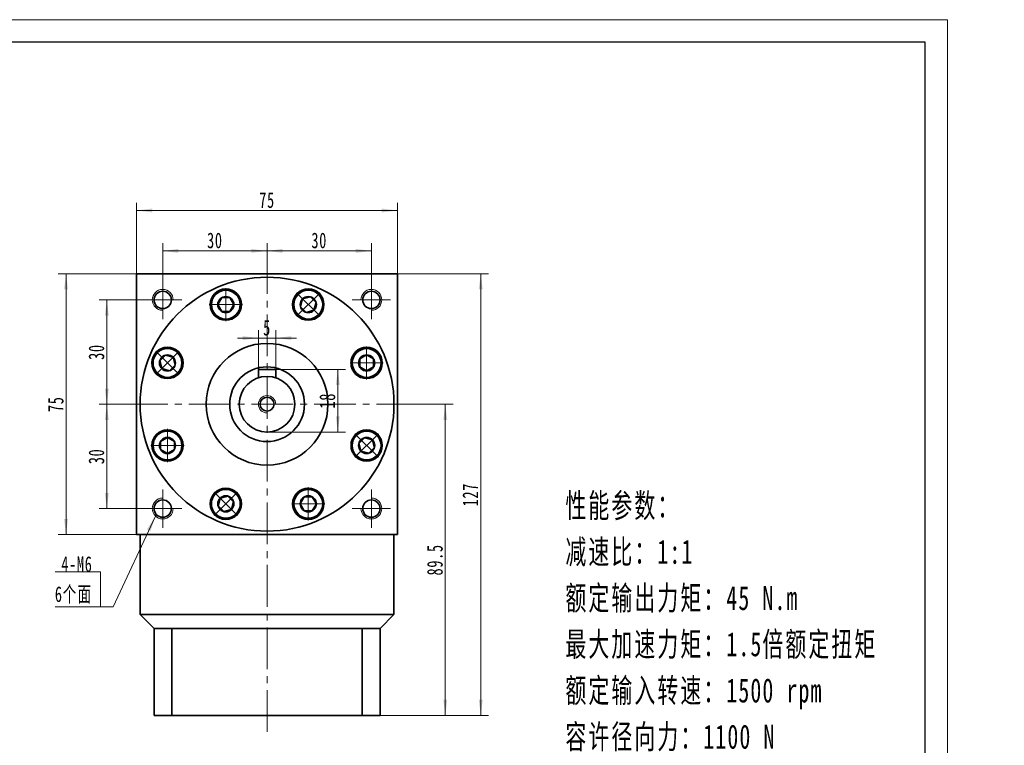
# Model space of a CAD drawing. Header units: millimetres. Extents: x -2 to 559, y 23 to 416.
# Tile 3 of 3: x 276 to 559, y 199 to 408. Entities that reach past the tile are written whole.
import ezdxf

# ---------------------------------------------------------------- set-up
doc = ezdxf.new("R2010")
doc.units = ezdxf.units.MM
doc.set_wipeout_variables(frame=1)
doc.linetypes.add('点画线', pattern=[18, 12, -2, 2, -2])
doc.layers.get('0').update_dxf_attribs({"lineweight": 35})
for name, color, linetype, lineweight in [('中心线层', 1, '点画线', 18), ('图框_外框线', 7, 'Continuous', 18), ('尺寸线层', 3, 'Continuous', 18), ('粗实线层', 7, 'Continuous', 35)]:
    doc.layers.add(name, color=color, linetype=linetype, lineweight=lineweight)
doc.styles.add('标准', font='txt', dxfattribs={"width": 0.667})
doc.dimstyles.new('a4-1-1.5', dxfattribs={"dimtxt": 4.5, "dimasz": 4.5, "dimexe": 2.25, "dimexo": 0, "dimgap": 0.75, "dimtad": 1, "dimdec": 3, "dimdsep": 46, "dimtxsty": '标准', "dimblk": '_CAXARROW', "dimcen": 0, "dimdle": 6, "dimazin": 2, "dimtfac": 0.707107, "dimtdec": 3, "dimtix": 1, "dimtmove": 2, "dimatfit": 3, "dimfxl": 1, "dimfrac": 2, "dimtolj": 1, "dimtzin": 0, "dimarcsym": 1})

# ---------------------------------------------------------------- blocks, each defined once
blk = doc.blocks.new('*X6')
at = {"layer": '尺寸线层', "linetype": 'Continuous', "transparency": 16777216}
for points in [[(317.08, 341.59), (321.58, 341.03), (321.58, 342.16)], [(347.08, 341.59), (342.58, 341.03), (342.58, 342.16)]]:
    blk.add_hatch(color=0, dxfattribs=at).paths.add_polyline_path(points, flags=0)
at = {"layer": '尺寸线层', "color": 0, "linetype": 'Continuous', "transparency": 16777216}
for p, q in [((317.08, 333), (317.08, 343.84)), ((347.08, 338), (347.08, 343.84)), ((347.08, 341.59), (317.08, 341.59))]:
    blk.add_line(p, q, dxfattribs=at)
at = {"layer": '尺寸线层', "color": 0, "transparency": 16777216, "insert": (332.08, 344.57), "char_height": 4.5, "width": 9, "attachment_point": 5, "line_spacing_factor": 1.15057, "style": '标准'}
blk.add_mtext('\\T1.1;30', dxfattribs=at)
blk = doc.blocks.new('_CAXARROW')
blk.add_hatch(color=0).paths.add_polyline_path([(0, 0), (-1, 0.125), (-1, -0.125)], flags=0)
blk = doc.blocks.new('*X7')
at = {"layer": '尺寸线层', "linetype": 'Continuous', "transparency": 16777216}
for points in [[(347.08, 341.59), (351.58, 342.16), (351.58, 341.03)], [(377.08, 341.59), (372.58, 342.16), (372.58, 341.03)]]:
    blk.add_hatch(color=0, dxfattribs=at).paths.add_polyline_path(points, flags=0)
at = {"layer": '尺寸线层', "color": 0, "linetype": 'Continuous', "transparency": 16777216}
for p, q in [((347.08, 338), (347.08, 343.84)), ((377.08, 333), (377.08, 343.84)), ((347.08, 341.59), (377.08, 341.59))]:
    blk.add_line(p, q, dxfattribs=at)
at = {"layer": '尺寸线层', "color": 0, "transparency": 16777216, "insert": (362.08, 344.57), "char_height": 4.5, "width": 9, "attachment_point": 5, "line_spacing_factor": 1.15057, "style": '标准'}
blk.add_mtext('\\T1.1;30', dxfattribs=at)
blk = doc.blocks.new('*X8')
at = {"layer": '尺寸线层', "linetype": 'Continuous', "transparency": 16777216}
for points in [[(309.58, 353.2), (314.08, 352.64), (314.08, 353.77)], [(384.58, 353.2), (380.08, 352.64), (380.08, 353.77)]]:
    blk.add_hatch(color=0, dxfattribs=at).paths.add_polyline_path(points, flags=0)
at = {"layer": '尺寸线层', "color": 0, "linetype": 'Continuous', "transparency": 16777216}
for p, q in [((309.58, 335), (309.58, 355.45)), ((384.58, 335), (384.58, 355.45)), ((384.58, 353.2), (309.58, 353.2))]:
    blk.add_line(p, q, dxfattribs=at)
at = {"layer": '尺寸线层', "color": 0, "transparency": 16777216, "insert": (347.08, 356.15), "char_height": 4.5, "width": 9, "attachment_point": 5, "line_spacing_factor": 1.15057, "style": '标准'}
blk.add_mtext('\\T1.1;75', dxfattribs=at)
blk = doc.blocks.new('*X9')
at = {"layer": '尺寸线层', "linetype": 'Continuous', "transparency": 16777216}
for points in [[(289.27, 335), (289.83, 330.5), (288.71, 330.5)], [(289.27, 260), (289.83, 264.5), (288.71, 264.5)]]:
    blk.add_hatch(color=0, dxfattribs=at).paths.add_polyline_path(points, flags=0)
at = {"layer": '尺寸线层', "color": 0, "linetype": 'Continuous', "transparency": 16777216}
for p, q in [((309.58, 335), (287.02, 335)), ((289.27, 335), (289.27, 260)), ((309.58, 260), (287.02, 260))]:
    blk.add_line(p, q, dxfattribs=at)
at = {"layer": '尺寸线层', "color": 0, "transparency": 16777216, "insert": (286.32, 297.5), "char_height": 4.5, "width": 9, "attachment_point": 5, "rotation": 90, "line_spacing_factor": 1.15057, "style": '标准'}
blk.add_mtext('\\T1.1;75', dxfattribs=at)
blk = doc.blocks.new('*X10')
at = {"layer": '尺寸线层', "linetype": 'Continuous', "transparency": 16777216}
for points in [[(301.01, 327.5), (301.57, 323), (300.44, 323)], [(301.01, 297.5), (301.57, 302), (300.44, 302)]]:
    blk.add_hatch(color=0, dxfattribs=at).paths.add_polyline_path(points, flags=0)
at = {"layer": '尺寸线层', "color": 0, "linetype": 'Continuous', "transparency": 16777216}
for p, q in [((311.58, 327.5), (298.76, 327.5)), ((301.01, 327.5), (301.01, 297.5)), ((306.58, 297.5), (298.76, 297.5))]:
    blk.add_line(p, q, dxfattribs=at)
at = {"layer": '尺寸线层', "color": 0, "transparency": 16777216, "insert": (298.03, 312.5), "char_height": 4.5, "width": 9, "attachment_point": 5, "rotation": 90, "line_spacing_factor": 1.15057, "style": '标准'}
blk.add_mtext('\\T1.1;30', dxfattribs=at)
blk = doc.blocks.new('*X11')
at = {"layer": '尺寸线层', "linetype": 'Continuous', "transparency": 16777216}
for points in [[(301.01, 297.5), (301.57, 293), (300.44, 293)], [(301.01, 267.5), (301.57, 272), (300.44, 272)]]:
    blk.add_hatch(color=0, dxfattribs=at).paths.add_polyline_path(points, flags=0)
at = {"layer": '尺寸线层', "color": 0, "linetype": 'Continuous', "transparency": 16777216}
for p, q in [((306.58, 297.5), (298.76, 297.5)), ((301.01, 297.5), (301.01, 267.5)), ((311.58, 267.5), (298.76, 267.5))]:
    blk.add_line(p, q, dxfattribs=at)
at = {"layer": '尺寸线层', "color": 0, "transparency": 16777216, "insert": (298.03, 282.5), "char_height": 4.5, "width": 9, "attachment_point": 5, "rotation": 90, "line_spacing_factor": 1.15057, "style": '标准'}
blk.add_mtext('\\T1.1;30', dxfattribs=at)
blk = doc.blocks.new('*X12')
at = {"layer": '尺寸线层', "linetype": 'Continuous'}
blk.add_hatch(color=0, dxfattribs=at).paths.add_polyline_path([(15.81, 26.08), (14.42, 21.77), (13.4, 22.24)], flags=0)
at = {"layer": '尺寸线层', "color": 0, "linetype": 'Continuous'}
blk.add_line((15.81, 26.08), (3.67, 0), dxfattribs=at)
at = {"layer": '尺寸线层', "color": 0}
for p, q in [((0, 10.09), (-13.03, 10.09)), ((0, 0), (0, 10.09)), ((0, 0), (-13.03, 0)), ((3.67, 0), (0, 0))]:
    blk.add_line(p, q, dxfattribs=at)
at = {"layer": '尺寸线层', "color": 0, "insert": (-2.25, 0.9), "char_height": 4.5, "width": 20.0078, "attachment_point": 9, "line_spacing_factor": 1.15057, "style": '标准'}
blk.add_mtext('\\T1.1;4-M6\\P6个面', dxfattribs=at)
blk = doc.blocks.new('*X13')
at = {"layer": '中心线层', "linetype": '点画线', "lineweight": 18}
for p, q in [((0, -4.76), (0, 4.76)), ((-4.76, 0), (4.76, 0))]:
    blk.add_line(p, q, dxfattribs=at)
at = {"layer": '粗实线层'}
for p, q in [((-2.31, 0), (-1.15, 2)), ((-2.31, 0), (-1.15, -2)), ((-1.15, 2), (1.15, 2)), ((2.31, 0), (1.15, 2)), ((2.31, 0), (1.15, 2)), ((2.31, 0), (1.15, -2)), ((-1.15, -2), (1.15, -2))]:
    blk.add_line(p, q, dxfattribs=at)
blk.add_circle((0, 0), 2.31, dxfattribs=at)
for start, end in [(0, 180), (180, 360)]:
    blk.add_arc((0, 0), 4.14, start, end, dxfattribs=at)
blk = doc.blocks.new('*X14')
at = {"layer": '尺寸线层', "linetype": 'Continuous', "transparency": 16777216}
for points in [[(398.33, 297.5), (398.89, 293), (397.77, 293)], [(398.33, 208), (398.89, 212.5), (397.77, 212.5)]]:
    blk.add_hatch(color=0, dxfattribs=at).paths.add_polyline_path(points, flags=0)
at = {"layer": '尺寸线层', "color": 0, "linetype": 'Continuous', "transparency": 16777216}
for p, q in [((387.58, 297.5), (400.58, 297.5)), ((398.33, 297.5), (398.33, 208)), ((379.58, 208), (400.58, 208))]:
    blk.add_line(p, q, dxfattribs=at)
at = {"layer": '尺寸线层', "color": 0, "transparency": 16777216, "insert": (395.36, 252.75), "char_height": 4.5, "width": 16.3671, "attachment_point": 5, "rotation": 90, "line_spacing_factor": 1.15057, "style": '标准'}
blk.add_mtext('\\T1.1;89.5', dxfattribs=at)
blk = doc.blocks.new('*X15')
at = {"layer": '尺寸线层', "linetype": 'Continuous', "transparency": 16777216}
for points in [[(408.52, 335), (409.08, 330.5), (407.96, 330.5)], [(408.52, 208), (409.08, 212.5), (407.96, 212.5)]]:
    blk.add_hatch(color=0, dxfattribs=at).paths.add_polyline_path(points, flags=0)
at = {"layer": '尺寸线层', "color": 0, "linetype": 'Continuous', "transparency": 16777216}
for p, q in [((384.58, 335), (410.77, 335)), ((408.52, 335), (408.52, 208)), ((379.58, 208), (410.77, 208))]:
    blk.add_line(p, q, dxfattribs=at)
at = {"layer": '尺寸线层', "color": 0, "transparency": 16777216, "insert": (405.53, 271.5), "char_height": 4.5, "width": 11.701, "attachment_point": 5, "rotation": 90, "line_spacing_factor": 1.15057, "style": '标准'}
blk.add_mtext('\\T1.1;127', dxfattribs=at)
blk = doc.blocks.new('*X16')
at = {"layer": '尺寸线层', "linetype": 'Continuous', "transparency": 16777216}
for points in [[(367.42, 307.5), (367.98, 303), (366.86, 303)], [(367.42, 289.5), (367.98, 294), (366.86, 294)]]:
    blk.add_hatch(color=0, dxfattribs=at).paths.add_polyline_path(points, flags=0)
at = {"layer": '尺寸线层', "color": 0, "linetype": 'Continuous', "transparency": 16777216}
for p, q in [((349.58, 307.5), (369.67, 307.5)), ((367.42, 307.5), (367.42, 289.5)), ((347.08, 289.5), (369.67, 289.5))]:
    blk.add_line(p, q, dxfattribs=at)
at = {"layer": '尺寸线层', "color": 0, "transparency": 16777216, "insert": (364.43, 298.5), "char_height": 4.5, "width": 9, "attachment_point": 5, "rotation": 90, "line_spacing_factor": 1.15057, "style": '标准'}
blk.add_mtext('\\T1.1;18', dxfattribs=at)
blk = doc.blocks.new('*X17')
at = {"layer": '尺寸线层', "linetype": 'Continuous', "transparency": 16777216}
for points in [[(344.58, 316.52), (340.08, 315.96), (340.08, 317.08)], [(349.58, 316.52), (354.08, 315.96), (354.08, 317.08)]]:
    blk.add_hatch(color=0, dxfattribs=at).paths.add_polyline_path(points, flags=0)
at = {"layer": '尺寸线层', "color": 0, "linetype": 'Continuous', "transparency": 16777216}
for p, q in [((344.58, 307.5), (344.58, 318.77)), ((349.58, 307.5), (349.58, 318.77)), ((355.58, 316.52), (338.58, 316.52))]:
    blk.add_line(p, q, dxfattribs=at)
at = {"layer": '尺寸线层', "color": 0, "transparency": 16777216, "insert": (347.08, 319.47), "char_height": 4.5, "width": 9, "attachment_point": 5, "line_spacing_factor": 1.15057, "style": '标准'}
blk.add_mtext('\\T1.1;5', dxfattribs=at)

msp = doc.modelspace()

# ---------------------------------------------------------------- linework, layer by layer
at = {"layer": '中心线层'}
for p, q in [((347.0781, 203.2712), (347.0781, 338.0007)), ((317.0781, 322.0007), (317.0781, 333.0007)), ((377.0781, 333.0007), (377.0781, 322.0007)), ((311.5781, 327.5007), (322.5781, 327.5007)), ((371.5781, 327.5007), (382.5781, 327.5007)), ((306.5781, 297.5007), (387.5781, 297.5007)), ((317.0781, 262.0007), (317.0781, 273.0007)), ((377.0781, 273.0007), (377.0781, 262.0007)), ((322.5781, 267.5007), (311.5781, 267.5007)), ((382.5781, 267.5007), (371.5781, 267.5007))]:
    msp.add_line(p, q, dxfattribs=at)
at = {"layer": '粗实线层'}
for p, q in [((309.5781, 335.0007), (384.5781, 335.0007)), ((309.5781, 334.1007), (309.5781, 335.0007)), ((309.5781, 335.0007), (309.5781, 260.0007)), ((384.5781, 335.0007), (384.5781, 260.0007)), ((349.5781, 307.5007), (344.5781, 307.5007)), ((344.5781, 307.5007), (344.5781, 305.1)), ((349.5781, 307.5007), (349.5781, 305.1)), ((309.5781, 260.0007), (384.5781, 260.0007)), ((310.5781, 237.0007), (310.5781, 260.0007)), ((383.5781, 237.0007), (383.5781, 260.0007)), ((310.5781, 237.0007), (383.5781, 237.0007)), ((314.5781, 233.0007), (310.5781, 237.0007)), ((379.5781, 233.0007), (383.5781, 237.0007)), ((314.5781, 233.0007), (314.5781, 208.0007)), ((379.5781, 233.0007), (314.5781, 233.0007)), ((319.692, 208.0007), (319.692, 233.0007)), ((374.4643, 208.0007), (374.4643, 233.0007)), ((379.5781, 208.0007), (379.5781, 233.0007)), ((314.5781, 208.0007), (379.5781, 208.0007))]:
    msp.add_line(p, q, dxfattribs=at)
for centre, radius in [((317.0781, 327.5007), 2.5), ((335.215, 326.1409), 4.5), ((358.9413, 326.1409), 4.5), ((377.0781, 327.5007), 2.5), ((347.0781, 297.5007), 17.5), ((318.4379, 309.3639), 4.5), ((375.7184, 309.3639), 4.5), ((347.0781, 297.5007), 10.75), ((347.0781, 297.5007), 8), ((347.0781, 297.5007), 2), ((318.4379, 285.6375), 4.5), ((375.7184, 285.6375), 4.5), ((335.215, 268.8604), 4.5), ((358.9413, 268.8604), 4.5), ((317.0781, 267.5007), 2.5), ((377.0781, 267.5007), 2.5)]:
    msp.add_circle(centre, radius, dxfattribs=at)
at = {"layer": '粗实线层', "lineweight": 18}
for centre, radius, start, end in [((317.0781, 327.5007), 3, 360, 270), ((377.0781, 327.5007), 3, 270, 180), ((347.0781, 297.5007), 2.5, 0, 270), ((317.0781, 267.5007), 3, 90, 360), ((377.0781, 267.5007), 3, 180, 90)]:
    msp.add_arc(centre, radius, start, end, dxfattribs=at)

# ---------------------------------------------------------------- block references
at = {"layer": '尺寸线层'}
msp.add_blockref('*X12', (299.149, 239.2544), dxfattribs=at)

# ---------------------------------------------------------------- texts
at = {"layer": '尺寸线层', "insert": (432.8673, 271.8394), "char_height": 4.0425, "width": 103.233434, "attachment_point": 1, "line_spacing_factor": 1.15057, "style": '标准'}
msp.add_mtext('\\T1.1;{\\H1.71429x;性能参数：\\P减速比：1:1\\P额定输出力矩：45 N.m\\P最大加速力矩：1.5倍额定扭矩\\P额定输入转速：1500 rpm\\P容许径向力：1100 N\\P容许轴向力：550 N\\P回程间隙：≤6 arcmin\\P使用寿命：＞20000 h\\P使用温度：-10℃~80℃\\P}', dxfattribs=at)

# ---------------------------------------------------------------- dimensions: what is measured, and where the dimension line sits
at = {"layer": '尺寸线层'}
for base, p1, p2, picture, middle in [((309.5781, 353.2032), (384.5781, 335.0007), (309.5781, 335.0007), '*X8', (347.0781, 356.1529)), ((317.0781, 341.5933), (347.0781, 338.0007), (317.0781, 333.0007), '*X6', (332.0781, 344.5682)), ((377.0781, 341.5933), (347.0781, 338.0007), (377.0781, 333.0007), '*X7', (362.0781, 344.5682))]:
    dim = msp.add_linear_dim(base=base, p1=p1, p2=p2, dimstyle='a4-1-1.5', override={"dimsah": 1, "dimtfill": 1, "dimtzin": 0}, dxfattribs=at)
    dim.commit()
    dim.dimension.update_dxf_attribs({"geometry": picture, "text_midpoint": middle})
for base, p1, p2, picture, middle in [((289.2717, 260.0007), (309.5781, 335.0007), (309.5781, 260.0007), '*X9', (286.3219, 297.5007)), ((301.0058, 297.5007), (311.5781, 327.5007), (306.5781, 297.5007), '*X10', (298.0309, 312.5007)), ((367.4196, 289.5007), (349.5781, 307.5007), (347.0781, 289.5007), '*X16', (364.4321, 298.5007)), ((301.0058, 267.5007), (306.5781, 297.5007), (311.5781, 267.5007), '*X11', (298.0309, 282.5007))]:
    dim = msp.add_linear_dim(base=base, p1=p1, p2=p2, angle=270, dimstyle='a4-1-1.5', override={"dimsah": 1, "dimtfill": 1, "dimtzin": 0}, dxfattribs=at)
    dim.commit()
    dim.dimension.update_dxf_attribs({"geometry": picture, "text_midpoint": middle})

# ---------------------------------------------------------------- next in the draw order: wipeouts: each hides what was drawn before it
for points in [[(339.355, 326.1409), (339.3549, 326.1652), (339.3547, 326.1895), (339.3543, 326.2137), (339.3538, 326.238), (339.3532, 326.2622), (339.3524, 326.2865), (339.3515, 326.3107), (339.3504, 326.335), (339.3492, 326.3592), (339.3479, 326.3834), (339.3464, 326.4077), (339.3447, 326.4319), (339.3429, 326.4561), (339.341, 326.4802), (339.339, 326.5044), (339.3368, 326.5286), (339.3344, 326.5527), (339.3319, 326.5769), (339.3293, 326.601), (339.3266, 326.6251), (339.3236, 326.6492), (339.3206, 326.6733), (339.3174, 326.6973), (339.3141, 326.7213), (339.3106, 326.7454), (339.307, 326.7693), (339.3032, 326.7933), (339.2993, 326.8173), (339.2953, 326.8412), (339.2911, 326.8651), (339.2911, 326.8651), (339.2531, 327.0538), (339.2063, 327.2405), (339.1508, 327.4248), (339.0869, 327.6064), (339.0146, 327.7848), (338.9341, 327.9596), (338.8455, 328.1305), (338.7491, 328.2971), (338.6451, 328.4591), (338.5336, 328.616), (338.415, 328.7676), (338.2894, 328.9135), (338.1572, 329.0534), (338.0187, 329.187), (337.8741, 329.3141), (337.7237, 329.4342), (337.5679, 329.5473), (337.407, 329.653), (337.2414, 329.7511), (337.0714, 329.8414), (336.8974, 329.9237), (336.7197, 329.9978), (336.5388, 330.0636), (336.3551, 330.1209), (336.1688, 330.1696), (335.9806, 330.2095), (335.7906, 330.2407), (335.5994, 330.2631), (335.4074, 330.2765), (335.215, 330.2809), (335.215, 330.2809), (335.0225, 330.2765), (334.8305, 330.2631), (334.6393, 330.2407), (334.4494, 330.2095), (334.2611, 330.1696), (334.0748, 330.1209), (333.8911, 330.0636), (333.7102, 329.9978), (333.5325, 329.9237), (333.3585, 329.8414), (333.1885, 329.7511), (333.0229, 329.653), (332.862, 329.5473), (332.7062, 329.4342), (332.5559, 329.3141), (332.4112, 329.187), (332.2727, 329.0534), (332.1405, 328.9135), (332.0149, 328.7676), (331.8963, 328.616), (331.7848, 328.4591), (331.6808, 328.2971), (331.5844, 328.1305), (331.4958, 327.9596), (331.4153, 327.7848), (331.343, 327.6064), (331.2791, 327.4248), (331.2236, 327.2405), (331.1768, 327.0538), (331.1388, 326.8651), (331.1388, 326.8651), (331.1346, 326.8412), (331.1306, 326.8173), (331.1267, 326.7933), (331.1229, 326.7693), (331.1193, 326.7454), (331.1158, 326.7213), (331.1125, 326.6973), (331.1093, 326.6733), (331.1063, 326.6492), (331.1034, 326.6251), (331.1006, 326.601), (331.098, 326.5769), (331.0955, 326.5527), (331.0931, 326.5286), (331.0909, 326.5044), (331.0889, 326.4802), (331.087, 326.4561), (331.0852, 326.4319), (331.0836, 326.4077), (331.0821, 326.3834), (331.0807, 326.3592), (331.0795, 326.335), (331.0784, 326.3107), (331.0775, 326.2865), (331.0767, 326.2622), (331.0761, 326.238), (331.0756, 326.2137), (331.0752, 326.1895), (331.075, 326.1652), (331.075, 326.1409), (331.075, 326.1409), (331.0806, 325.9243), (331.0976, 325.7082), (331.1259, 325.4933), (331.1654, 325.2802), (331.216, 325.0694), (331.2776, 324.8616), (331.3499, 324.6573), (331.4329, 324.4571), (331.5262, 324.2614), (331.6296, 324.0709), (331.7429, 323.8861), (331.8656, 323.7075), (331.9976, 323.5356), (332.1383, 323.3707), (332.2875, 323.2135), (332.4448, 323.0643), (332.6096, 322.9236), (332.7815, 322.7916), (332.9602, 322.6688), (333.145, 322.5556), (333.3354, 322.4522), (333.5311, 322.3589), (333.7313, 322.2759), (333.9356, 322.2036), (334.1434, 322.142), (334.3542, 322.0914), (334.5673, 322.0519), (334.7822, 322.0236), (334.9983, 322.0066), (335.215, 322.0009), (335.215, 322.0009), (335.4316, 322.0066), (335.6477, 322.0236), (335.8626, 322.0519), (336.0757, 322.0914), (336.2865, 322.142), (336.4943, 322.2036), (336.6986, 322.2759), (336.8988, 322.3589), (337.0945, 322.4522), (337.285, 322.5556), (337.4698, 322.6688), (337.6484, 322.7916), (337.8203, 322.9236), (337.9852, 323.0643), (338.1424, 323.2135), (338.2916, 323.3707), (338.4323, 323.5356), (338.5643, 323.7075), (338.6871, 323.8861), (338.8003, 324.0709), (338.9037, 324.2614), (338.997, 324.4571), (339.08, 324.6573), (339.1523, 324.8616), (339.2139, 325.0694), (339.2645, 325.2802), (339.304, 325.4933), (339.3323, 325.7082), (339.3493, 325.9243)], [(361.8688, 323.2135), (361.8859, 323.2307), (361.9029, 323.248), (361.9198, 323.2654), (361.9366, 323.2829), (361.9533, 323.3005), (361.9699, 323.3182), (361.9864, 323.336), (362.0027, 323.3539), (362.019, 323.3719), (362.0352, 323.39), (362.0513, 323.4082), (362.0672, 323.4265), (362.0831, 323.4448), (362.0988, 323.4633), (362.1145, 323.4818), (362.13, 323.5005), (362.1454, 323.5192), (362.1607, 323.538), (362.1759, 323.557), (362.191, 323.576), (362.206, 323.595), (362.2209, 323.6142), (362.2356, 323.6335), (362.2502, 323.6528), (362.2648, 323.6723), (362.2792, 323.6918), (362.2935, 323.7114), (362.3077, 323.7311), (362.3217, 323.7508), (362.3357, 323.7707), (362.3357, 323.7707), (362.4422, 323.931), (362.5411, 324.0962), (362.6323, 324.2657), (362.7154, 324.4393), (362.7905, 324.6166), (362.8572, 324.7971), (362.9154, 324.9806), (362.965, 325.1666), (363.006, 325.3547), (363.0381, 325.5444), (363.0614, 325.7355), (363.0758, 325.9275), (363.0813, 326.1199), (363.0778, 326.3123), (363.0653, 326.5044), (363.044, 326.6957), (363.0138, 326.8858), (362.9747, 327.0743), (362.927, 327.2608), (362.8706, 327.4448), (362.8058, 327.6261), (362.7326, 327.8041), (362.6512, 327.9785), (362.5617, 328.149), (362.4645, 328.3151), (362.3596, 328.4765), (362.2474, 328.6329), (362.128, 328.7839), (362.0017, 328.9291), (361.8688, 329.0684), (361.8688, 329.0684), (361.7295, 329.2013), (361.5843, 329.3276), (361.4333, 329.447), (361.2769, 329.5592), (361.1155, 329.6641), (360.9494, 329.7613), (360.7789, 329.8508), (360.6045, 329.9322), (360.4265, 330.0054), (360.2452, 330.0702), (360.0612, 330.1266), (359.8747, 330.1744), (359.6862, 330.2134), (359.4961, 330.2436), (359.3048, 330.265), (359.1127, 330.2774), (358.9203, 330.2809), (358.7279, 330.2754), (358.5359, 330.261), (358.3448, 330.2377), (358.155, 330.2056), (357.967, 330.1646), (357.781, 330.115), (357.5975, 330.0568), (357.4169, 329.9901), (357.2397, 329.9151), (357.0661, 329.8319), (356.8965, 329.7407), (356.7314, 329.6418), (356.5711, 329.5353), (356.5711, 329.5353), (356.5512, 329.5213), (356.5315, 329.5073), (356.5118, 329.4931), (356.4922, 329.4788), (356.4727, 329.4644), (356.4532, 329.4499), (356.4339, 329.4352), (356.4146, 329.4205), (356.3954, 329.4056), (356.3763, 329.3906), (356.3573, 329.3755), (356.3384, 329.3603), (356.3196, 329.345), (356.3009, 329.3296), (356.2822, 329.3141), (356.2637, 329.2984), (356.2452, 329.2827), (356.2269, 329.2668), (356.2086, 329.2509), (356.1904, 329.2348), (356.1723, 329.2186), (356.1543, 329.2023), (356.1364, 329.186), (356.1186, 329.1695), (356.1009, 329.1529), (356.0833, 329.1362), (356.0658, 329.1194), (356.0484, 329.1025), (356.0311, 329.0855), (356.0139, 329.0684), (356.0139, 329.0684), (355.8647, 328.9111), (355.7239, 328.7463), (355.592, 328.5744), (355.4692, 328.3957), (355.356, 328.2109), (355.2526, 328.0205), (355.1593, 327.8248), (355.0763, 327.6246), (355.004, 327.4203), (354.9424, 327.2125), (354.8918, 327.0017), (354.8523, 326.7886), (354.824, 326.5737), (354.807, 326.3576), (354.8013, 326.1409), (354.807, 325.9243), (354.824, 325.7082), (354.8523, 325.4933), (354.8918, 325.2802), (354.9424, 325.0694), (355.004, 324.8616), (355.0763, 324.6573), (355.1593, 324.4571), (355.2526, 324.2614), (355.356, 324.0709), (355.4692, 323.8861), (355.592, 323.7075), (355.7239, 323.5356), (355.8647, 323.3707), (356.0139, 323.2135), (356.0139, 323.2135), (356.1711, 323.0643), (356.3359, 322.9236), (356.5079, 322.7916), (356.6865, 322.6688), (356.8713, 322.5556), (357.0618, 322.4522), (357.2574, 322.3589), (357.4577, 322.2759), (357.662, 322.2036), (357.8698, 322.142), (358.0806, 322.0914), (358.2937, 322.0519), (358.5086, 322.0236), (358.7247, 322.0066), (358.9413, 322.0009), (359.158, 322.0066), (359.3741, 322.0236), (359.589, 322.0519), (359.8021, 322.0914), (360.0128, 322.142), (360.2207, 322.2036), (360.425, 322.2759), (360.6252, 322.3589), (360.8209, 322.4522), (361.0113, 322.5556), (361.1961, 322.6688), (361.3748, 322.7916), (361.5467, 322.9236), (361.7115, 323.0643)], [(321.3653, 312.2913), (321.3481, 312.3084), (321.3308, 312.3254), (321.3134, 312.3423), (321.2959, 312.3591), (321.2783, 312.3758), (321.2606, 312.3924), (321.2428, 312.4089), (321.2249, 312.4253), (321.2069, 312.4416), (321.1888, 312.4577), (321.1706, 312.4738), (321.1524, 312.4898), (321.134, 312.5056), (321.1155, 312.5214), (321.097, 312.537), (321.0783, 312.5525), (321.0596, 312.5679), (321.0408, 312.5833), (321.0219, 312.5985), (321.0029, 312.6135), (320.9838, 312.6285), (320.9646, 312.6434), (320.9453, 312.6581), (320.926, 312.6728), (320.9066, 312.6873), (320.887, 312.7017), (320.8674, 312.716), (320.8477, 312.7302), (320.828, 312.7443), (320.8081, 312.7582), (320.8081, 312.7582), (320.6478, 312.8647), (320.4827, 312.9636), (320.3131, 313.0548), (320.1395, 313.138), (319.9623, 313.213), (319.7817, 313.2797), (319.5982, 313.3379), (319.4123, 313.3876), (319.2242, 313.4285), (319.0344, 313.4607), (318.8433, 313.484), (318.6514, 313.4984), (318.4589, 313.5038), (318.2665, 313.5003), (318.0744, 313.4879), (317.8831, 313.4665), (317.693, 313.4363), (317.5045, 313.3973), (317.318, 313.3495), (317.134, 313.2932), (316.9527, 313.2283), (316.7747, 313.1551), (316.6003, 313.0737), (316.4298, 312.9843), (316.2637, 312.887), (316.1023, 312.7822), (315.9459, 312.6699), (315.795, 312.5505), (315.6497, 312.4242), (315.5105, 312.2913), (315.5105, 312.2913), (315.3775, 312.152), (315.2513, 312.0068), (315.1318, 311.8558), (315.0196, 311.6994), (314.9147, 311.538), (314.8175, 311.3719), (314.728, 311.2014), (314.6466, 311.027), (314.5734, 310.849), (314.5086, 310.6678), (314.4522, 310.4837), (314.4045, 310.2972), (314.3654, 310.1087), (314.3352, 309.9186), (314.3139, 309.7273), (314.3014, 309.5353), (314.2979, 309.3428), (314.3034, 309.1504), (314.3178, 308.9584), (314.3411, 308.7674), (314.3732, 308.5776), (314.4142, 308.3895), (314.4638, 308.2035), (314.522, 308.02), (314.5887, 307.8395), (314.6638, 307.6622), (314.7469, 307.4886), (314.8381, 307.3191), (314.937, 307.154), (315.0435, 306.9936), (315.0435, 306.9936), (315.0575, 306.9738), (315.0716, 306.954), (315.0857, 306.9343), (315.1, 306.9147), (315.1144, 306.8952), (315.129, 306.8758), (315.1436, 306.8564), (315.1584, 306.8371), (315.1732, 306.818), (315.1882, 306.7989), (315.2033, 306.7799), (315.2185, 306.761), (315.2338, 306.7421), (315.2492, 306.7234), (315.2647, 306.7048), (315.2804, 306.6862), (315.2961, 306.6678), (315.312, 306.6494), (315.3279, 306.6311), (315.344, 306.6129), (315.3602, 306.5948), (315.3765, 306.5769), (315.3929, 306.559), (315.4093, 306.5412), (315.4259, 306.5235), (315.4426, 306.5059), (315.4594, 306.4884), (315.4763, 306.471), (315.4934, 306.4536), (315.5105, 306.4364), (315.5105, 306.4364), (315.6677, 306.2872), (315.8325, 306.1465), (316.0044, 306.0145), (316.1831, 305.8918), (316.3679, 305.7785), (316.5584, 305.6751), (316.754, 305.5818), (316.9542, 305.4988), (317.1585, 305.4265), (317.3664, 305.3649), (317.5771, 305.3143), (317.7902, 305.2748), (318.0051, 305.2465), (318.2212, 305.2295), (318.4379, 305.2239), (318.6546, 305.2295), (318.8706, 305.2465), (319.0855, 305.2748), (319.2986, 305.3143), (319.5094, 305.3649), (319.7172, 305.4265), (319.9215, 305.4988), (320.1218, 305.5818), (320.3174, 305.6751), (320.5079, 305.7785), (320.6927, 305.8918), (320.8713, 306.0145), (321.0433, 306.1465), (321.2081, 306.2872), (321.3653, 306.4364), (321.3653, 306.4364), (321.5145, 306.5937), (321.6553, 306.7585), (321.7872, 306.9304), (321.91, 307.1091), (322.0232, 307.2939), (322.1266, 307.4843), (322.22, 307.68), (322.3029, 307.8802), (322.3753, 308.0845), (322.4368, 308.2924), (322.4874, 308.5031), (322.5269, 308.7162), (322.5552, 308.9311), (322.5722, 309.1472), (322.5779, 309.3639), (322.5722, 309.5805), (322.5552, 309.7966), (322.5269, 310.0115), (322.4874, 310.2246), (322.4368, 310.4354), (322.3753, 310.6432), (322.3029, 310.8475), (322.22, 311.0478), (322.1266, 311.2434), (322.0232, 311.4339), (321.91, 311.6187), (321.7872, 311.7973), (321.6553, 311.9692), (321.5145, 312.1341)], [(375.7184, 305.2239), (375.7427, 305.2239), (375.7669, 305.2241), (375.7912, 305.2245), (375.8155, 305.225), (375.8397, 305.2256), (375.864, 305.2264), (375.8882, 305.2273), (375.9124, 305.2284), (375.9367, 305.2296), (375.9609, 305.231), (375.9851, 305.2325), (376.0093, 305.2341), (376.0335, 305.2359), (376.0577, 305.2378), (376.0819, 305.2398), (376.1061, 305.2421), (376.1302, 305.2444), (376.1543, 305.2469), (376.1785, 305.2495), (376.2026, 305.2523), (376.2267, 305.2552), (376.2507, 305.2582), (376.2748, 305.2614), (376.2988, 305.2647), (376.3228, 305.2682), (376.3468, 305.2718), (376.3708, 305.2756), (376.3947, 305.2795), (376.4187, 305.2835), (376.4426, 305.2877), (376.4426, 305.2877), (376.6312, 305.3258), (376.818, 305.3725), (377.0023, 305.428), (377.1839, 305.4919), (377.3623, 305.5642), (377.5371, 305.6447), (377.708, 305.7333), (377.8746, 305.8297), (378.0366, 305.9337), (378.1935, 306.0452), (378.3451, 306.1638), (378.491, 306.2894), (378.6309, 306.4216), (378.7645, 306.5601), (378.8915, 306.7048), (379.0117, 306.8551), (379.1248, 307.0109), (379.2305, 307.1718), (379.3286, 307.3374), (379.4188, 307.5074), (379.5011, 307.6814), (379.5753, 307.8591), (379.641, 308.04), (379.6983, 308.2237), (379.747, 308.41), (379.787, 308.5983), (379.8182, 308.7882), (379.8405, 308.9794), (379.8539, 309.1714), (379.8584, 309.3639), (379.8584, 309.3639), (379.8539, 309.5563), (379.8405, 309.7483), (379.8182, 309.9395), (379.787, 310.1295), (379.747, 310.3177), (379.6983, 310.504), (379.641, 310.6877), (379.5753, 310.8686), (379.5011, 311.0463), (379.4188, 311.2203), (379.3286, 311.3903), (379.2305, 311.5559), (379.1248, 311.7168), (379.0117, 311.8726), (378.8915, 312.023), (378.7645, 312.1676), (378.6309, 312.3061), (378.491, 312.4383), (378.3451, 312.5639), (378.1935, 312.6825), (378.0366, 312.794), (377.8746, 312.898), (377.708, 312.9944), (377.5371, 313.083), (377.3623, 313.1635), (377.1839, 313.2358), (377.0023, 313.2998), (376.818, 313.3552), (376.6312, 313.402), (376.4426, 313.44), (376.4426, 313.44), (376.4187, 313.4442), (376.3947, 313.4482), (376.3708, 313.4521), (376.3468, 313.4559), (376.3228, 313.4595), (376.2988, 313.463), (376.2748, 313.4663), (376.2507, 313.4695), (376.2267, 313.4725), (376.2026, 313.4755), (376.1785, 313.4782), (376.1543, 313.4808), (376.1302, 313.4833), (376.1061, 313.4857), (376.0819, 313.4879), (376.0577, 313.4899), (376.0335, 313.4919), (376.0093, 313.4936), (375.9851, 313.4953), (375.9609, 313.4968), (375.9367, 313.4981), (375.9124, 313.4993), (375.8882, 313.5004), (375.864, 313.5013), (375.8397, 313.5021), (375.8155, 313.5027), (375.7912, 313.5032), (375.7669, 313.5036), (375.7427, 313.5038), (375.7184, 313.5039), (375.7184, 313.5039), (375.5017, 313.4982), (375.2857, 313.4812), (375.0708, 313.4529), (374.8577, 313.4134), (374.6469, 313.3628), (374.4391, 313.3012), (374.2348, 313.2289), (374.0345, 313.1459), (373.8389, 313.0526), (373.6484, 312.9492), (373.4636, 312.836), (373.285, 312.7132), (373.113, 312.5812), (372.9482, 312.4405), (372.791, 312.2913), (372.6418, 312.1341), (372.501, 311.9692), (372.3691, 311.7973), (372.2463, 311.6187), (372.1331, 311.4339), (372.0296, 311.2434), (371.9363, 311.0478), (371.8534, 310.8475), (371.781, 310.6432), (371.7195, 310.4354), (371.6689, 310.2246), (371.6294, 310.0115), (371.6011, 309.7966), (371.5841, 309.5805), (371.5784, 309.3639), (371.5784, 309.3639), (371.5841, 309.1472), (371.6011, 308.9311), (371.6294, 308.7162), (371.6689, 308.5031), (371.7195, 308.2924), (371.781, 308.0845), (371.8534, 307.8802), (371.9363, 307.68), (372.0296, 307.4843), (372.1331, 307.2939), (372.2463, 307.1091), (372.3691, 306.9304), (372.501, 306.7585), (372.6418, 306.5937), (372.791, 306.4364), (372.9482, 306.2872), (373.113, 306.1465), (373.285, 306.0145), (373.4636, 305.8918), (373.6484, 305.7785), (373.8389, 305.6751), (374.0345, 305.5818), (374.2348, 305.4988), (374.4391, 305.4265), (374.6469, 305.3649), (374.8577, 305.3143), (375.0708, 305.2748), (375.2857, 305.2465), (375.5017, 305.2295)], [(318.4379, 289.7775), (318.4136, 289.7774), (318.3894, 289.7772), (318.3651, 289.7768), (318.3408, 289.7764), (318.3166, 289.7757), (318.2923, 289.7749), (318.2681, 289.774), (318.2438, 289.7729), (318.2196, 289.7717), (318.1954, 289.7704), (318.1712, 289.7689), (318.147, 289.7673), (318.1228, 289.7655), (318.0986, 289.7636), (318.0744, 289.7615), (318.0502, 289.7593), (318.0261, 289.757), (318.002, 289.7545), (317.9778, 289.7518), (317.9537, 289.7491), (317.9296, 289.7462), (317.9056, 289.7431), (317.8815, 289.7399), (317.8575, 289.7366), (317.8335, 289.7331), (317.8095, 289.7295), (317.7855, 289.7258), (317.7616, 289.7219), (317.7376, 289.7178), (317.7137, 289.7137), (317.7137, 289.7137), (317.525, 289.6756), (317.3383, 289.6288), (317.154, 289.5734), (316.9724, 289.5094), (316.794, 289.4371), (316.6192, 289.3566), (316.4483, 289.2681), (316.2817, 289.1717), (316.1197, 289.0676), (315.9628, 288.9562), (315.8112, 288.8375), (315.6653, 288.712), (315.5254, 288.5798), (315.3918, 288.4412), (315.2647, 288.2966), (315.1446, 288.1462), (315.0315, 287.9904), (314.9258, 287.8295), (314.8277, 287.6639), (314.7374, 287.4939), (314.6552, 287.3199), (314.581, 287.1423), (314.5153, 286.9614), (314.458, 286.7776), (314.4093, 286.5914), (314.3693, 286.4031), (314.3381, 286.2131), (314.3158, 286.0219), (314.3024, 285.8299), (314.2979, 285.6375), (314.2979, 285.6375), (314.3024, 285.4451), (314.3158, 285.253), (314.3381, 285.0618), (314.3693, 284.8719), (314.4093, 284.6836), (314.458, 284.4974), (314.5153, 284.3136), (314.581, 284.1327), (314.6552, 283.9551), (314.7374, 283.781), (314.8277, 283.611), (314.9258, 283.4454), (315.0315, 283.2846), (315.1446, 283.1288), (315.2647, 282.9784), (315.3918, 282.8338), (315.5254, 282.6952), (315.6653, 282.563), (315.8112, 282.4375), (315.9628, 282.3188), (316.1197, 282.2074), (316.2817, 282.1033), (316.4483, 282.0069), (316.6192, 281.9184), (316.794, 281.8378), (316.9724, 281.7655), (317.154, 281.7016), (317.3383, 281.6462), (317.525, 281.5994), (317.7137, 281.5613), (317.7137, 281.5613), (317.7376, 281.5571), (317.7616, 281.5531), (317.7855, 281.5492), (317.8095, 281.5455), (317.8335, 281.5418), (317.8575, 281.5384), (317.8815, 281.535), (317.9056, 281.5319), (317.9296, 281.5288), (317.9537, 281.5259), (317.9778, 281.5231), (318.002, 281.5205), (318.0261, 281.518), (318.0502, 281.5157), (318.0744, 281.5135), (318.0986, 281.5114), (318.1228, 281.5095), (318.147, 281.5077), (318.1712, 281.5061), (318.1954, 281.5046), (318.2196, 281.5032), (318.2438, 281.502), (318.2681, 281.501), (318.2923, 281.5), (318.3166, 281.4993), (318.3408, 281.4986), (318.3651, 281.4981), (318.3894, 281.4978), (318.4136, 281.4976), (318.4379, 281.4975), (318.4379, 281.4975), (318.6546, 281.5032), (318.8706, 281.5202), (319.0855, 281.5485), (319.2986, 281.588), (319.5094, 281.6386), (319.7172, 281.7001), (319.9215, 281.7725), (320.1218, 281.8554), (320.3174, 281.9487), (320.5079, 282.0521), (320.6927, 282.1654), (320.8713, 282.2882), (321.0433, 282.4201), (321.2081, 282.5609), (321.3653, 282.7101), (321.5145, 282.8673), (321.6553, 283.0321), (321.7872, 283.2041), (321.91, 283.3827), (322.0232, 283.5675), (322.1266, 283.758), (322.22, 283.9536), (322.3029, 284.1538), (322.3753, 284.3582), (322.4368, 284.566), (322.4874, 284.7767), (322.5269, 284.9899), (322.5552, 285.2047), (322.5722, 285.4208), (322.5779, 285.6375), (322.5779, 285.6375), (322.5722, 285.8542), (322.5552, 286.0702), (322.5269, 286.2851), (322.4874, 286.4982), (322.4368, 286.709), (322.3753, 286.9168), (322.3029, 287.1211), (322.22, 287.3214), (322.1266, 287.517), (322.0232, 287.7075), (321.91, 287.8923), (321.7872, 288.0709), (321.6553, 288.2429), (321.5145, 288.4077), (321.3653, 288.5649), (321.2081, 288.7141), (321.0433, 288.8549), (320.8713, 288.9868), (320.6927, 289.1096), (320.5079, 289.2228), (320.3174, 289.3263), (320.1218, 289.4196), (319.9215, 289.5025), (319.7172, 289.5749), (319.5094, 289.6364), (319.2986, 289.687), (319.0855, 289.7265), (318.8706, 289.7548), (318.6546, 289.7718)], [(372.791, 282.7101), (372.8082, 282.693), (372.8255, 282.676), (372.8429, 282.6591), (372.8604, 282.6423), (372.878, 282.6256), (372.8957, 282.609), (372.9135, 282.5925), (372.9314, 282.5761), (372.9494, 282.5598), (372.9675, 282.5436), (372.9857, 282.5276), (373.0039, 282.5116), (373.0223, 282.4957), (373.0408, 282.48), (373.0593, 282.4644), (373.078, 282.4488), (373.0967, 282.4334), (373.1155, 282.4181), (373.1344, 282.4029), (373.1534, 282.3878), (373.1725, 282.3728), (373.1917, 282.358), (373.211, 282.3432), (373.2303, 282.3286), (373.2497, 282.314), (373.2693, 282.2996), (373.2889, 282.2853), (373.3085, 282.2712), (373.3283, 282.2571), (373.3482, 282.2431), (373.3482, 282.2431), (373.5085, 282.1366), (373.6736, 282.0377), (373.8432, 281.9465), (374.0168, 281.8634), (374.194, 281.7884), (374.3746, 281.7217), (374.5581, 281.6634), (374.744, 281.6138), (374.9321, 281.5728), (375.1219, 281.5407), (375.313, 281.5174), (375.5049, 281.503), (375.6973, 281.4975), (375.8898, 281.501), (376.0819, 281.5135), (376.2732, 281.5348), (376.4633, 281.5651), (376.6518, 281.6041), (376.8383, 281.6518), (377.0223, 281.7082), (377.2035, 281.773), (377.3816, 281.8462), (377.556, 281.9277), (377.7265, 282.0171), (377.8926, 282.1143), (378.054, 282.2192), (378.2104, 282.3315), (378.3613, 282.4509), (378.5066, 282.5772), (378.6458, 282.7101), (378.6458, 282.7101), (378.7787, 282.8493), (378.905, 282.9946), (379.0244, 283.1455), (379.1367, 283.3019), (379.2416, 283.4633), (379.3388, 283.6294), (379.4282, 283.7999), (379.5097, 283.9743), (379.5829, 284.1524), (379.6477, 284.3336), (379.7041, 284.5176), (379.7518, 284.7041), (379.7908, 284.8926), (379.8211, 285.0827), (379.8424, 285.274), (379.8549, 285.4661), (379.8584, 285.6586), (379.8529, 285.851), (379.8385, 286.0429), (379.8152, 286.234), (379.7831, 286.4238), (379.7421, 286.6119), (379.6925, 286.7978), (379.6342, 286.9813), (379.5675, 287.1619), (379.4925, 287.3391), (379.4094, 287.5127), (379.3182, 287.6823), (379.2193, 287.8474), (379.1128, 288.0077), (379.1128, 288.0077), (379.0988, 288.0276), (379.0847, 288.0474), (379.0706, 288.067), (379.0563, 288.0866), (379.0419, 288.1062), (379.0273, 288.1256), (379.0127, 288.1449), (378.9979, 288.1642), (378.9831, 288.1834), (378.9681, 288.2025), (378.953, 288.2215), (378.9378, 288.2404), (378.9225, 288.2592), (378.9071, 288.2779), (378.8915, 288.2966), (378.8759, 288.3151), (378.8602, 288.3336), (378.8443, 288.352), (378.8283, 288.3702), (378.8123, 288.3884), (378.7961, 288.4065), (378.7798, 288.4245), (378.7634, 288.4424), (378.7469, 288.4602), (378.7303, 288.4779), (378.7136, 288.4955), (378.6968, 288.513), (378.6799, 288.5304), (378.6629, 288.5477), (378.6458, 288.5649), (378.6458, 288.5649), (378.4886, 288.7141), (378.3238, 288.8549), (378.1518, 288.9868), (377.9732, 289.1096), (377.7884, 289.2228), (377.5979, 289.3263), (377.4023, 289.4196), (377.2021, 289.5025), (376.9977, 289.5749), (376.7899, 289.6364), (376.5792, 289.687), (376.366, 289.7265), (376.1512, 289.7548), (375.9351, 289.7718), (375.7184, 289.7775), (375.5017, 289.7718), (375.2857, 289.7548), (375.0708, 289.7265), (374.8577, 289.687), (374.6469, 289.6364), (374.4391, 289.5749), (374.2348, 289.5025), (374.0345, 289.4196), (373.8389, 289.3263), (373.6484, 289.2228), (373.4636, 289.1096), (373.285, 288.9868), (373.113, 288.8549), (372.9482, 288.7141), (372.791, 288.5649), (372.791, 288.5649), (372.6418, 288.4077), (372.501, 288.2429), (372.3691, 288.0709), (372.2463, 287.8923), (372.1331, 287.7075), (372.0296, 287.517), (371.9363, 287.3214), (371.8534, 287.1211), (371.781, 286.9168), (371.7195, 286.709), (371.6689, 286.4982), (371.6294, 286.2851), (371.6011, 286.0702), (371.5841, 285.8542), (371.5784, 285.6375), (371.5841, 285.4208), (371.6011, 285.2047), (371.6294, 284.9899), (371.6689, 284.7767), (371.7195, 284.566), (371.781, 284.3582), (371.8534, 284.1538), (371.9363, 283.9536), (372.0296, 283.758), (372.1331, 283.5675), (372.2463, 283.3827), (372.3691, 283.2041), (372.501, 283.0321), (372.6418, 282.8673)], [(332.2875, 271.7878), (332.2704, 271.7706), (332.2534, 271.7533), (332.2365, 271.7359), (332.2197, 271.7184), (332.203, 271.7008), (332.1864, 271.6831), (332.1699, 271.6653), (332.1536, 271.6474), (332.1373, 271.6294), (332.1211, 271.6113), (332.105, 271.5932), (332.0891, 271.5749), (332.0732, 271.5565), (332.0575, 271.5381), (332.0418, 271.5195), (332.0263, 271.5009), (332.0109, 271.4821), (331.9956, 271.4633), (331.9804, 271.4444), (331.9653, 271.4254), (331.9503, 271.4063), (331.9354, 271.3871), (331.9207, 271.3679), (331.906, 271.3485), (331.8915, 271.3291), (331.8771, 271.3096), (331.8628, 271.29), (331.8486, 271.2703), (331.8346, 271.2505), (331.8206, 271.2307), (331.8206, 271.2307), (331.7141, 271.0703), (331.6152, 270.9052), (331.524, 270.7357), (331.4408, 270.5621), (331.3658, 270.3848), (331.2991, 270.2042), (331.2409, 270.0208), (331.1913, 269.8348), (331.1503, 269.6467), (331.1182, 269.4569), (331.0949, 269.2658), (331.0805, 269.0739), (331.075, 268.8815), (331.0785, 268.689), (331.0909, 268.4969), (331.1123, 268.3056), (331.1425, 268.1155), (331.1815, 267.927), (331.2293, 267.7406), (331.2857, 267.5565), (331.3505, 267.3753), (331.4237, 267.1973), (331.5051, 267.0228), (331.5946, 266.8524), (331.6918, 266.6863), (331.7967, 266.5248), (331.9089, 266.3685), (332.0283, 266.2175), (332.1546, 266.0722), (332.2875, 265.933), (332.2875, 265.933), (332.4268, 265.8001), (332.572, 265.6738), (332.723, 265.5544), (332.8794, 265.4421), (333.0408, 265.3373), (333.2069, 265.24), (333.3774, 265.1506), (333.5518, 265.0692), (333.7298, 264.996), (333.9111, 264.9311), (334.0951, 264.8747), (334.2816, 264.827), (334.4701, 264.788), (334.6602, 264.7578), (334.8515, 264.7364), (335.0436, 264.724), (335.236, 264.7205), (335.4284, 264.7259), (335.6204, 264.7403), (335.8115, 264.7636), (336.0012, 264.7958), (336.1893, 264.8367), (336.3753, 264.8863), (336.5588, 264.9446), (336.7393, 265.0113), (336.9166, 265.0863), (337.0902, 265.1695), (337.2597, 265.2606), (337.4249, 265.3596), (337.5852, 265.4661), (337.5852, 265.4661), (337.6051, 265.48), (337.6248, 265.4941), (337.6445, 265.5083), (337.6641, 265.5226), (337.6836, 265.537), (337.7031, 265.5515), (337.7224, 265.5661), (337.7417, 265.5809), (337.7609, 265.5958), (337.7799, 265.6107), (337.7989, 265.6258), (337.8179, 265.641), (337.8367, 265.6563), (337.8554, 265.6717), (337.8741, 265.6873), (337.8926, 265.7029), (337.9111, 265.7187), (337.9294, 265.7345), (337.9477, 265.7505), (337.9659, 265.7665), (337.984, 265.7827), (338.002, 265.799), (338.0199, 265.8154), (338.0377, 265.8319), (338.0554, 265.8485), (338.073, 265.8652), (338.0905, 265.882), (338.1079, 265.8989), (338.1252, 265.9159), (338.1424, 265.933), (338.1424, 265.933), (338.2916, 266.0902), (338.4323, 266.255), (338.5643, 266.427), (338.6871, 266.6056), (338.8003, 266.7904), (338.9037, 266.9809), (338.997, 267.1765), (339.08, 267.3768), (339.1523, 267.5811), (339.2139, 267.7889), (339.2645, 267.9997), (339.304, 268.2128), (339.3323, 268.4277), (339.3493, 268.6437), (339.355, 268.8604), (339.3493, 269.0771), (339.3323, 269.2932), (339.304, 269.508), (339.2645, 269.7212), (339.2139, 269.9319), (339.1523, 270.1397), (339.08, 270.3441), (338.997, 270.5443), (338.9037, 270.7399), (338.8003, 270.9304), (338.6871, 271.1152), (338.5643, 271.2938), (338.4323, 271.4658), (338.2916, 271.6306), (338.1424, 271.7878), (338.1424, 271.7878), (337.9852, 271.937), (337.8203, 272.0778), (337.6484, 272.2097), (337.4698, 272.3325), (337.285, 272.4458), (337.0945, 272.5492), (336.8988, 272.6425), (336.6986, 272.7254), (336.4943, 272.7978), (336.2865, 272.8593), (336.0757, 272.9099), (335.8626, 272.9494), (335.6477, 272.9777), (335.4316, 272.9947), (335.215, 273.0004), (334.9983, 272.9947), (334.7822, 272.9777), (334.5673, 272.9494), (334.3542, 272.9099), (334.1434, 272.8593), (333.9356, 272.7978), (333.7313, 272.7254), (333.5311, 272.6425), (333.3354, 272.5492), (333.145, 272.4458), (332.9602, 272.3325), (332.7815, 272.2097), (332.6096, 272.0778), (332.4448, 271.937)], [(354.8013, 268.8604), (354.8014, 268.8361), (354.8016, 268.8119), (354.802, 268.7876), (354.8025, 268.7634), (354.8031, 268.7391), (354.8039, 268.7149), (354.8048, 268.6906), (354.8059, 268.6664), (354.8071, 268.6421), (354.8084, 268.6179), (354.8099, 268.5937), (354.8116, 268.5695), (354.8133, 268.5453), (354.8153, 268.5211), (354.8173, 268.4969), (354.8195, 268.4728), (354.8219, 268.4486), (354.8243, 268.4245), (354.827, 268.4004), (354.8297, 268.3763), (354.8326, 268.3522), (354.8357, 268.3281), (354.8389, 268.304), (354.8422, 268.28), (354.8457, 268.256), (354.8493, 268.232), (354.8531, 268.208), (354.8569, 268.1841), (354.861, 268.1602), (354.8652, 268.1363), (354.8652, 268.1363), (354.9032, 267.9476), (354.95, 267.7609), (355.0054, 267.5765), (355.0694, 267.395), (355.1417, 267.2166), (355.2222, 267.0417), (355.3108, 266.8708), (355.4072, 266.7042), (355.5112, 266.5423), (355.6227, 266.3853), (355.7413, 266.2337), (355.8669, 266.0878), (355.9991, 265.9479), (356.1376, 265.8143), (356.2822, 265.6873), (356.4326, 265.5671), (356.5884, 265.4541), (356.7493, 265.3484), (356.9149, 265.2503), (357.0849, 265.16), (357.2589, 265.0777), (357.4366, 265.0036), (357.6175, 264.9378), (357.8012, 264.8805), (357.9874, 264.8318), (358.1757, 264.7918), (358.3657, 264.7606), (358.5569, 264.7383), (358.7489, 264.7249), (358.9413, 264.7204), (358.9413, 264.7204), (359.1338, 264.7249), (359.3258, 264.7383), (359.517, 264.7606), (359.7069, 264.7918), (359.8952, 264.8318), (360.0814, 264.8805), (360.2652, 264.9378), (360.4461, 265.0036), (360.6238, 265.0777), (360.7978, 265.16), (360.9678, 265.2503), (361.1334, 265.3484), (361.2943, 265.4541), (361.4501, 265.5671), (361.6004, 265.6873), (361.7451, 265.8143), (361.8836, 265.9479), (362.0158, 266.0878), (362.1414, 266.2337), (362.26, 266.3853), (362.3715, 266.5423), (362.4755, 266.7042), (362.5719, 266.8708), (362.6605, 267.0417), (362.741, 267.2166), (362.8133, 267.395), (362.8772, 267.5765), (362.9326, 267.7609), (362.9794, 267.9476), (363.0175, 268.1363), (363.0175, 268.1363), (363.0217, 268.1602), (363.0257, 268.1841), (363.0296, 268.208), (363.0334, 268.232), (363.037, 268.256), (363.0404, 268.28), (363.0438, 268.304), (363.047, 268.3281), (363.05, 268.3522), (363.0529, 268.3763), (363.0557, 268.4004), (363.0583, 268.4245), (363.0608, 268.4486), (363.0631, 268.4728), (363.0653, 268.4969), (363.0674, 268.5211), (363.0693, 268.5453), (363.0711, 268.5695), (363.0727, 268.5937), (363.0742, 268.6179), (363.0756, 268.6421), (363.0768, 268.6664), (363.0778, 268.6906), (363.0788, 268.7149), (363.0796, 268.7391), (363.0802, 268.7634), (363.0807, 268.7876), (363.081, 268.8119), (363.0813, 268.8361), (363.0813, 268.8604), (363.0813, 268.8604), (363.0757, 269.0771), (363.0587, 269.2932), (363.0304, 269.508), (362.9909, 269.7212), (362.9403, 269.9319), (362.8787, 270.1397), (362.8064, 270.3441), (362.7234, 270.5443), (362.6301, 270.7399), (362.5267, 270.9304), (362.4134, 271.1152), (362.2907, 271.2938), (362.1587, 271.4658), (362.018, 271.6306), (361.8688, 271.7878), (361.7115, 271.937), (361.5467, 272.0778), (361.3748, 272.2097), (361.1961, 272.3325), (361.0113, 272.4458), (360.8209, 272.5492), (360.6252, 272.6425), (360.425, 272.7254), (360.2207, 272.7978), (360.0128, 272.8593), (359.8021, 272.9099), (359.589, 272.9494), (359.3741, 272.9777), (359.158, 272.9947), (358.9413, 273.0004), (358.9413, 273.0004), (358.7247, 272.9947), (358.5086, 272.9777), (358.2937, 272.9494), (358.0806, 272.9099), (357.8698, 272.8593), (357.662, 272.7978), (357.4577, 272.7254), (357.2574, 272.6425), (357.0618, 272.5492), (356.8713, 272.4458), (356.6865, 272.3325), (356.5079, 272.2097), (356.3359, 272.0778), (356.1711, 271.937), (356.0139, 271.7878), (355.8647, 271.6306), (355.7239, 271.4658), (355.592, 271.2938), (355.4692, 271.1152), (355.356, 270.9304), (355.2526, 270.7399), (355.1593, 270.5443), (355.0763, 270.3441), (355.004, 270.1397), (354.9424, 269.9319), (354.8918, 269.7212), (354.8523, 269.508), (354.824, 269.2932), (354.807, 269.0771)]]:
    msp.add_wipeout(points).dxf.layer = '粗实线层'

# ---------------------------------------------------------------- next in the draw order: linework, layer by layer
at = {"layer": '图框_外框线', "color": 3}
msp.add_lwpolyline([(-1.6188, 23.1111), (542.7656, 23.1111), (542.7656, 408.0686), (-1.6188, 408.0686)], close=True, dxfattribs=at)
at = {"layer": '图框_外框线', "color": 3, "lineweight": 25}
msp.add_lwpolyline([(30.7851, 29.5918), (536.2848, 29.5918), (536.2848, 401.5878), (30.7851, 401.5878)], close=True, dxfattribs=at)
at = {"layer": '粗实线层'}
msp.add_circle((347.0781, 297.5007), 36.5, dxfattribs=at)

# ---------------------------------------------------------------- next in the draw order: block references
for p, rotation in [((358.9413, 326.1409), 315.0000000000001), ((318.4379, 309.3639), 45.00000000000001), ((375.7184, 309.3639), 270), ((375.7184, 285.6375), 225.0000000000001), ((318.4379, 285.6375), 90), ((335.215, 268.8604), 135.0000000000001), ((358.9413, 268.8604), 180)]:
    msp.add_blockref('*X13', p, dxfattribs=dict(at, rotation=rotation))
msp.add_blockref('*X13', (335.215, 326.1409), dxfattribs=at)

# ---------------------------------------------------------------- next in the draw order: dimensions: what is measured, and where the dimension line sits
at = {"layer": '尺寸线层'}
for base, p1, picture, middle in [((408.5199, 208.0007), (384.5781, 335.0007), '*X15', (405.5325, 271.5007)), ((398.33, 208.0007), (387.5781, 297.5007), '*X14', (395.3552, 252.7507))]:
    dim = msp.add_linear_dim(base=base, p1=p1, p2=(379.5781, 208.0007), angle=270, dimstyle='a4-1-1.5', override={"dimsah": 1, "dimtfill": 1, "dimtzin": 0}, dxfattribs=at)
    dim.commit()
    dim.dimension.update_dxf_attribs({"geometry": picture, "text_midpoint": middle})
dim = msp.add_linear_dim(base=(344.5781, 316.5189), p1=(349.5781, 307.5007), p2=(344.5781, 307.5007), dimstyle='a4-1-1.5', override={"dimsah": 1, "dimtfill": 1, "dimtzin": 0}, dxfattribs=at)
dim.commit()
dim.dimension.update_dxf_attribs({"geometry": '*X17', "text_midpoint": (347.0781, 319.4686)})

doc.saveas('drawing.dxf')
